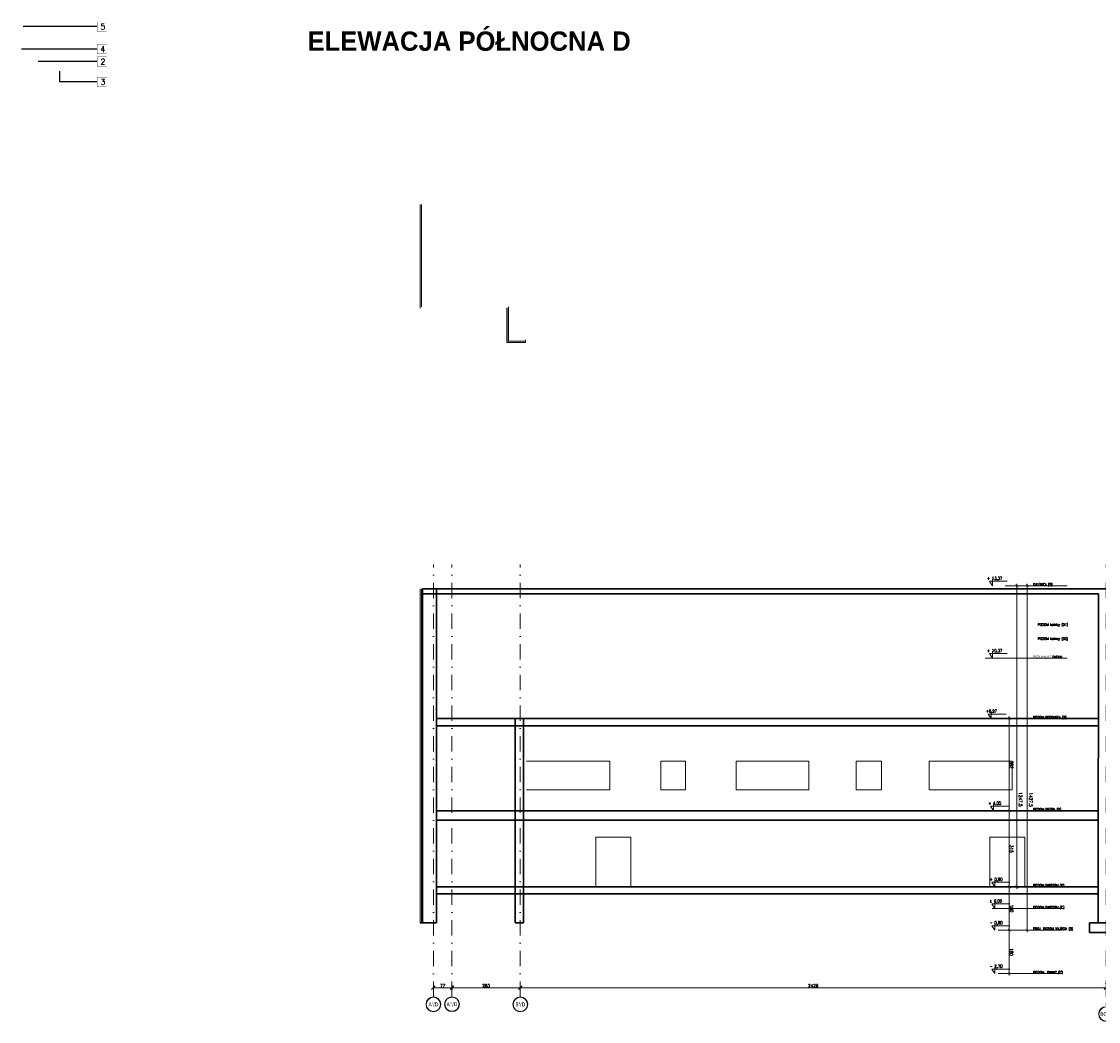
# Model space of a CAD drawing. Header units: millimetres. Extents: x 23192 to 177760, y -399809 to -79279.
# Tile 37 of 256: x 56320 to 60781, y -209475 to -205332. Entities that reach past the tile are written whole.
import ezdxf
from ezdxf.enums import TextEntityAlignment as Align

# ---------------------------------------------------------------- set-up
doc = ezdxf.new("R2010")
doc.units = ezdxf.units.MM
doc.linetypes.add('DASHDOT', pattern=[25.4, 12.7, -6.35, 0, -6.35])
doc.layers.get('0').update_dxf_attribs({"lineweight": 0})
for name, color, linetype, lineweight in [('!! 0_ Istn-sciany', 3, 'Continuous', 30), ('!! 0_ Istn-widok', 1, 'Continuous', 15), ('!! 0_ Opis', 8, 'Continuous', 13), ('!! 1_ tynk zewn  - nowy', 21, 'Continuous', 20), ('!! 2_ remont Ocieplenie', 4, 'ZIGZAG', 5), ('!! wymiary osi', 250, 'Continuous', 9), ('0-osie-liniA', 14, 'DASHDOT', 5), ('0-osie-tx', 66, 'Continuous', 9), ('0-rzedne-blok', 62, 'Continuous', 13)]:
    doc.layers.add(name, color=color, linetype=linetype, lineweight=lineweight)
doc.layers.add('!! 0_bloki rzędnych', color=7, linetype='Continuous', lineweight=0, plot=False)
doc.layers.add('ND', color=240, linetype='Continuous', lineweight=0, plot=False)
doc.layers.add('!! 1_ widok', color=4, linetype='Continuous')
doc.layers.add('!!_1  OPISY ELEWACJE', color=250, linetype='Continuous')
doc.styles.add('DEUTSCH', font='SIMPLEX8')
doc.styles.add('SIMPLEX', font='simplex.shx', dxfattribs={"width": 0.77})
doc.styles.add('STYLE10', font='arialbd.ttf')
doc.styles.add('TAHOMA', font='tahoma.ttf')
doc.styles.add('TXT', font='simplex.shx')
doc.linetypes.add('ZIGZAG', pattern='A,0.00254,-5.08,[131,ltypeshp.shx,S=5.08,R=0,X=-5.08,Y=0],-10.16,[131,ltypeshp.shx,S=5.08,R=180,X=5.08,Y=0],-5.08', length=20.32254)
doc.dimstyles.new('DIM50', dxfattribs={"dimscale": 5, "dimtxt": 2.5, "dimasz": 1.5, "dimexe": 0, "dimexo": 0, "dimgap": 0.5, "dimtad": 1, "dimdec": 4, "dimrnd": 0.5, "dimdsep": 46, "dimtxsty": 'TXT', "dimblk1": 'TICK1', "dimblk2": 'TICK1', "dimsah": 1, "dimcen": 0, "dimse1": 1, "dimse2": 1, "dimclrd": 1, "dimclre": 7, "dimclrt": 9, "dimadec": 0, "dimazin": 0, "dimtfac": 1, "dimtdec": 4, "dimtmove": 2, "dimatfit": 3, "dimldrblk": 'TICK1', "dimfxl": 1, "dimtolj": 1, "dimarcsym": 0})
doc.dimstyles.new('OL PB 100', dxfattribs={"dimscale": 4, "dimtxt": 3.5, "dimasz": 0.2, "dimexe": 10, "dimexo": 10, "dimgap": 0.5, "dimtad": 1, "dimdec": 1, "dimrnd": 0.5, "dimzin": 9, "dimdsep": 46, "dimtxsty": 'SIMPLEX', "dimblk": 'thick_MSz', "dimcen": 0.05, "dimdle": 8, "dimse1": 1, "dimse2": 1, "dimclrd": 256, "dimclre": 256, "dimclrt": 3, "dimadec": 1, "dimazin": 2, "dimtfac": 1, "dimtdec": 1, "dimtix": 1, "dimtofl": 0, "dimtmove": 2, "dimatfit": 3, "dimldrblk": 'thick_MSz', "dimfxl": 10, "dimfxlon": 1, "dimtolj": 1, "dimlwd": -1, "dimlwe": -1, "dimarcsym": 0})

# ---------------------------------------------------------------- blocks, each defined once
blk = doc.blocks.new('D_kota')
for p, q in [((-0.8, 15), (8.7, 15)), ((8.7, 0), (-0.8, 15)), ((8.7, 0), (8.7, 23))]:
    blk.add_line(p, q)
blk.add_lwpolyline([(-0.8, 15), (57.9, 15)])
at = {"style": 'DEUTSCH', "width": 0.8}
blk.add_attdef('POZ.ARCH', (7.3, 19.7), '', height=10, dxfattribs=at)
blk = doc.blocks.new('thick_MSz')
for p, q in [((-10, 0), (10, 0)), ((0, 15), (0, -15))]:
    blk.add_line(p, q)
at = {"const_width": 2, "elevation": 2}
blk.add_lwpolyline([(-7.1, -7.1), (7.1, 7.1)], dxfattribs=at)
blk = doc.blocks.new('*D3833')
at = {"layer": 'DEFPOINTS', "color": 0, "ltscale": 100, "transparency": 16777216}
for p in [(-7256.9, 8688.1), (-7256.9, 8610.3), (-6009.6, 8600.1)]:
    blk.add_point(p, dxfattribs=at)
at = {"layer": 'ND', "ltscale": 100, "transparency": 16777216}
blk.add_line((-6010.4, 8610.3), (-7256.1, 8610.3), dxfattribs=at)
at = {"layer": 'ND', "ltscale": 100, "transparency": 16777216, "xscale": 0.8, "yscale": 0.8, "zscale": 0.8}
for p, rotation in [((-7256.9, 8610.3), 180.0000000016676), ((-6009.6, 8610.3), 1.667526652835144e-09)]:
    blk.add_blockref('thick_MSz', p, dxfattribs=dict(at, rotation=rotation))
at = {"layer": 'ND', "color": 3, "ltscale": 100, "transparency": 16777216, "insert": (-6894.8, 8595.3), "char_height": 14, "attachment_point": 5, "rotation": 180, "style": 'SIMPLEX'}
blk.add_mtext('\\A1;1247.5', dxfattribs=at)
blk = doc.blocks.new('*D3834')
at = {"layer": 'DEFPOINTS', "color": 0, "ltscale": 100, "transparency": 16777216}
for p in [(-7436.9, 8703.8), (-7256.9, 8703.8), (-7256.9, 8642)]:
    blk.add_point(p, dxfattribs=at)
at = {"layer": 'ND', "ltscale": 100, "transparency": 16777216}
blk.add_line((-7436.1, 8642), (-7257.7, 8642), dxfattribs=at)
at = {"layer": 'ND', "ltscale": 100, "transparency": 16777216, "xscale": 0.8, "yscale": 0.8, "zscale": 0.8}
for p, rotation in [((-7436.9, 8642), 180.0000000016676), ((-7256.9, 8642), 1.667526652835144e-09)]:
    blk.add_blockref('thick_MSz', p, dxfattribs=dict(at, rotation=rotation))
at = {"layer": 'ND', "color": 3, "ltscale": 100, "transparency": 16777216, "insert": (-7346.9, 8633), "char_height": 14, "attachment_point": 5, "rotation": 180, "style": 'SIMPLEX'}
blk.add_mtext('\\A1;180', dxfattribs=at)
blk = doc.blocks.new('*D3835')
at = {"layer": 'DEFPOINTS', "color": 0, "ltscale": 100, "transparency": 16777216}
for p in [(-7256.9, 8703.8), (-6941.9, 8703.8), (-6941.9, 8642)]:
    blk.add_point(p, dxfattribs=at)
at = {"layer": 'ND', "ltscale": 100, "transparency": 16777216}
blk.add_line((-7256.1, 8642), (-6942.7, 8642), dxfattribs=at)
at = {"layer": 'ND', "ltscale": 100, "transparency": 16777216, "xscale": 0.8, "yscale": 0.8, "zscale": 0.8, "rotation": 180}
blk.add_blockref('thick_MSz', (-7256.9, 8642), dxfattribs=at)
at = {"layer": 'ND', "ltscale": 100, "transparency": 16777216, "xscale": 0.8, "yscale": 0.8, "zscale": 0.8}
blk.add_blockref('thick_MSz', (-6941.9, 8642), dxfattribs=at)
at = {"layer": 'ND', "color": 3, "ltscale": 100, "transparency": 16777216, "insert": (-7099.4, 8633), "char_height": 14, "attachment_point": 5, "rotation": 180, "style": 'SIMPLEX'}
blk.add_mtext('\\A1;315', dxfattribs=at)
blk = doc.blocks.new('*D3836')
at = {"layer": 'DEFPOINTS', "color": 0, "ltscale": 100, "transparency": 16777216}
for p in [(-6941.9, 8703.8), (-6559.9, 8703.8), (-6559.9, 8642)]:
    blk.add_point(p, dxfattribs=at)
at = {"layer": 'ND', "ltscale": 100, "transparency": 16777216}
blk.add_line((-6941.1, 8642), (-6560.7, 8642), dxfattribs=at)
at = {"layer": 'ND', "ltscale": 100, "transparency": 16777216, "xscale": 0.8, "yscale": 0.8, "zscale": 0.8, "rotation": 180}
blk.add_blockref('thick_MSz', (-6941.9, 8642), dxfattribs=at)
at = {"layer": 'ND', "ltscale": 100, "transparency": 16777216, "xscale": 0.8, "yscale": 0.8, "zscale": 0.8}
blk.add_blockref('thick_MSz', (-6559.9, 8642), dxfattribs=at)
at = {"layer": 'ND', "color": 3, "ltscale": 100, "transparency": 16777216, "insert": (-6750.9, 8633), "char_height": 14, "attachment_point": 5, "rotation": 180, "style": 'SIMPLEX'}
blk.add_mtext('\\A1;382', dxfattribs=at)
blk = doc.blocks.new('*D3837')
at = {"layer": 'DEFPOINTS', "color": 0, "ltscale": 100, "transparency": 16777216}
for p in [(-7616.9, 8679.3), (-7436.9, 8679.3), (-7436.9, 8642)]:
    blk.add_point(p, dxfattribs=at)
at = {"layer": 'ND', "ltscale": 100, "transparency": 16777216}
blk.add_line((-7616.1, 8642), (-7437.7, 8642), dxfattribs=at)
at = {"layer": 'ND', "ltscale": 100, "transparency": 16777216, "xscale": 0.8, "yscale": 0.8, "zscale": 0.8}
for p, rotation in [((-7616.9, 8642), 180.0000000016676), ((-7436.9, 8642), 1.667526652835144e-09)]:
    blk.add_blockref('thick_MSz', p, dxfattribs=dict(at, rotation=rotation))
at = {"layer": 'ND', "color": 3, "ltscale": 100, "transparency": 16777216, "insert": (-7526.9, 8633), "char_height": 14, "attachment_point": 5, "rotation": 180, "style": 'SIMPLEX'}
blk.add_mtext('\\A1;180', dxfattribs=at)
blk = doc.blocks.new('*D3838')
at = {"layer": 'DEFPOINTS', "color": 0, "ltscale": 100, "transparency": 16777216}
for p in [(-7436.9, 8688.1), (-7436.9, 8567.8), (-6009.6, 8557.6)]:
    blk.add_point(p, dxfattribs=at)
at = {"layer": 'ND', "ltscale": 100, "transparency": 16777216}
blk.add_line((-6010.4, 8567.8), (-7436.1, 8567.8), dxfattribs=at)
at = {"layer": 'ND', "ltscale": 100, "transparency": 16777216, "xscale": 0.8, "yscale": 0.8, "zscale": 0.8}
for p, rotation in [((-7436.9, 8567.8), 180.0000000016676), ((-6009.6, 8567.8), 1.667526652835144e-09)]:
    blk.add_blockref('thick_MSz', p, dxfattribs=dict(at, rotation=rotation))
at = {"layer": 'ND', "color": 3, "ltscale": 100, "transparency": 16777216, "insert": (-6895.9, 8552.8), "char_height": 14, "attachment_point": 5, "rotation": 180, "style": 'SIMPLEX'}
blk.add_mtext('\\A1;1427.5', dxfattribs=at)
blk = doc.blocks.new('*U81')
h = blk.add_hatch(color=256)
edge = h.paths.add_edge_path()
edge.add_arc((0, 0), 30.6, 0, 360)
edge = h.paths.add_edge_path(flags=17)
edge.add_arc((0, 0), 29.4, 0, 360)
for radius in [30.6, 29.4]:
    blk.add_circle((0, 0), radius)
at = {"style": 'TAHOMA', "flags": 8}
blk.add_attdef('ANSICHTSNUMMER', text='', height=16, dxfattribs=at).set_placement((0, 0), align=Align.MIDDLE_CENTER)
blk = doc.blocks.new('TICK1')
at = {"color": 2}
blk.add_line((-1, -1), (1, 1), dxfattribs=at)
at = {"color": 0}
for p, q in [((0, 0), (-1, 0)), ((0, -1.4), (0, 1.4))]:
    blk.add_line(p, q, dxfattribs=at)
blk = doc.blocks.new('*D3703')
at = {"layer": '!! wymiary osi', "color": 1, "lineweight": -2, "transparency": 16777216}
blk.add_line((58033.6, -216280.7), (58095.6, -216280.7), dxfattribs=at)
at = {"layer": 'DEFPOINTS', "color": 0, "transparency": 16777216}
for p in [(58103.1, -216280.7), (58026.1, -216318.8), (58103.1, -216318.3)]:
    blk.add_point(p, dxfattribs=at)
at = {"layer": '!! wymiary osi', "color": 1, "lineweight": -2, "transparency": 16777216, "xscale": 7.5, "yscale": 7.5, "zscale": 7.5, "rotation": 180}
blk.add_blockref('TICK1', (58026.1, -216280.7), dxfattribs=at)
at = {"layer": '!! wymiary osi', "color": 1, "lineweight": -2, "transparency": 16777216, "xscale": 7.5, "yscale": 7.5, "zscale": 7.5}
blk.add_blockref('TICK1', (58103.1, -216280.7), dxfattribs=at)
at = {"layer": '!! wymiary osi', "color": 9, "transparency": 16777216, "insert": (58064.6, -216271.9), "char_height": 12.5, "attachment_point": 5, "style": 'TXT'}
blk.add_mtext('\\A1;77', dxfattribs=at)
blk = doc.blocks.new('*D3704')
at = {"layer": '!! wymiary osi', "color": 1, "lineweight": -2, "transparency": 16777216}
blk.add_line((58110.6, -216280.7), (58378.6, -216280.7), dxfattribs=at)
at = {"layer": 'DEFPOINTS', "color": 0, "transparency": 16777216}
for p in [(58386.1, -216280.7), (58386.1, -216280.7), (58103.1, -216318.3)]:
    blk.add_point(p, dxfattribs=at)
at = {"layer": '!! wymiary osi', "color": 1, "lineweight": -2, "transparency": 16777216, "xscale": 7.5, "yscale": 7.5, "zscale": 7.5, "rotation": 180}
blk.add_blockref('TICK1', (58103.1, -216280.7), dxfattribs=at)
at = {"layer": '!! wymiary osi', "color": 1, "lineweight": -2, "transparency": 16777216, "xscale": 7.5, "yscale": 7.5, "zscale": 7.5}
blk.add_blockref('TICK1', (58386.1, -216280.7), dxfattribs=at)
at = {"layer": '!! wymiary osi', "color": 9, "transparency": 16777216, "insert": (58244.6, -216271.9), "char_height": 12.5, "attachment_point": 5, "style": 'TXT'}
blk.add_mtext('\\A1;283', dxfattribs=at)
blk = doc.blocks.new('*D3705')
at = {"layer": '!! wymiary osi', "color": 1, "lineweight": -2, "transparency": 16777216}
blk.add_line((58393.6, -216280.7), (60804.6, -216280.7), dxfattribs=at)
at = {"layer": 'DEFPOINTS', "color": 0, "transparency": 16777216}
for p in [(58386.1, -216280.7), (60812.1, -216280.7), (60812.1, -216280.7)]:
    blk.add_point(p, dxfattribs=at)
at = {"layer": '!! wymiary osi', "color": 1, "lineweight": -2, "transparency": 16777216, "xscale": 7.5, "yscale": 7.5, "zscale": 7.5, "rotation": 180}
blk.add_blockref('TICK1', (58386.1, -216280.7), dxfattribs=at)
at = {"layer": '!! wymiary osi', "color": 1, "lineweight": -2, "transparency": 16777216, "xscale": 7.5, "yscale": 7.5, "zscale": 7.5}
blk.add_blockref('TICK1', (60812.1, -216280.7), dxfattribs=at)
at = {"layer": '!! wymiary osi', "color": 9, "transparency": 16777216, "insert": (59599.1, -216271.9), "char_height": 12.5, "attachment_point": 5, "style": 'TXT'}
blk.add_mtext('\\A1;2426', dxfattribs=at)
blk = doc.blocks.new('*D3706')
at = {"layer": '!! wymiary osi', "color": 1, "lineweight": -2, "transparency": 16777216}
blk.add_line((60819.6, -216280.7), (60835.1, -216280.7), dxfattribs=at)
at = {"layer": 'DEFPOINTS', "color": 0, "transparency": 16777216}
for p in [(60812.1, -216280.7), (60842.6, -216280.7), (60842.6, -216280.7)]:
    blk.add_point(p, dxfattribs=at)
at = {"layer": '!! wymiary osi', "color": 1, "lineweight": -2, "transparency": 16777216, "xscale": 7.5, "yscale": 7.5, "zscale": 7.5, "rotation": 180}
blk.add_blockref('TICK1', (60812.1, -216280.7), dxfattribs=at)
at = {"layer": '!! wymiary osi', "color": 1, "lineweight": -2, "transparency": 16777216, "xscale": 7.5, "yscale": 7.5, "zscale": 7.5}
blk.add_blockref('TICK1', (60842.6, -216280.7), dxfattribs=at)
at = {"layer": '!! wymiary osi', "color": 9, "transparency": 16777216, "insert": (60827.3, -216258.2), "char_height": 12.5, "attachment_point": 5, "style": 'TXT'}
blk.add_mtext('\\A1;30.5', dxfattribs=at)
blk = doc.blocks.new('*D3707')
at = {"layer": '!! wymiary osi', "color": 1, "lineweight": -2, "transparency": 16777216}
blk.add_line((60850.1, -216280.7), (61404.6, -216280.7), dxfattribs=at)
at = {"layer": 'DEFPOINTS', "color": 0, "transparency": 16777216}
for p in [(60842.6, -216280.7), (61412.1, -216280.7), (61412.1, -216280.7)]:
    blk.add_point(p, dxfattribs=at)
at = {"layer": '!! wymiary osi', "color": 1, "lineweight": -2, "transparency": 16777216, "xscale": 7.5, "yscale": 7.5, "zscale": 7.5, "rotation": 180}
blk.add_blockref('TICK1', (60842.6, -216280.7), dxfattribs=at)
at = {"layer": '!! wymiary osi', "color": 1, "lineweight": -2, "transparency": 16777216, "xscale": 7.5, "yscale": 7.5, "zscale": 7.5}
blk.add_blockref('TICK1', (61412.1, -216280.7), dxfattribs=at)
at = {"layer": '!! wymiary osi', "color": 9, "transparency": 16777216, "insert": (61127.3, -216271.9), "char_height": 12.5, "attachment_point": 5, "style": 'TXT'}
blk.add_mtext('\\A1;569.5', dxfattribs=at)
blk = doc.blocks.new('*D3708')
at = {"layer": '!! wymiary osi', "color": 1, "lineweight": -2, "transparency": 16777216}
blk.add_line((61419.6, -216280.7), (61655.1, -216280.7), dxfattribs=at)
at = {"layer": 'DEFPOINTS', "color": 0, "transparency": 16777216}
for p in [(61412.1, -216280.7), (61662.6, -216280.7), (61662.6, -216280.7)]:
    blk.add_point(p, dxfattribs=at)
at = {"layer": '!! wymiary osi', "color": 1, "lineweight": -2, "transparency": 16777216, "xscale": 7.5, "yscale": 7.5, "zscale": 7.5, "rotation": 180}
blk.add_blockref('TICK1', (61412.1, -216280.7), dxfattribs=at)
at = {"layer": '!! wymiary osi', "color": 1, "lineweight": -2, "transparency": 16777216, "xscale": 7.5, "yscale": 7.5, "zscale": 7.5}
blk.add_blockref('TICK1', (61662.6, -216280.7), dxfattribs=at)
at = {"layer": '!! wymiary osi', "color": 9, "transparency": 16777216, "insert": (61537.3, -216271.9), "char_height": 12.5, "attachment_point": 5, "style": 'TXT'}
blk.add_mtext('\\A1;250.5', dxfattribs=at)
blk = doc.blocks.new('*D3709')
at = {"layer": '!! wymiary osi', "color": 1, "lineweight": -2, "transparency": 16777216}
blk.add_line((61670.1, -216280.7), (62003.6, -216280.7), dxfattribs=at)
at = {"layer": 'DEFPOINTS', "color": 0, "transparency": 16777216}
for p in [(61662.6, -216280.7), (62011.1, -216280.7), (62011.1, -216280.7)]:
    blk.add_point(p, dxfattribs=at)
at = {"layer": '!! wymiary osi', "color": 1, "lineweight": -2, "transparency": 16777216, "xscale": 7.5, "yscale": 7.5, "zscale": 7.5, "rotation": 180}
blk.add_blockref('TICK1', (61662.6, -216280.7), dxfattribs=at)
at = {"layer": '!! wymiary osi', "color": 1, "lineweight": -2, "transparency": 16777216, "xscale": 7.5, "yscale": 7.5, "zscale": 7.5}
blk.add_blockref('TICK1', (62011.1, -216280.7), dxfattribs=at)
at = {"layer": '!! wymiary osi', "color": 9, "transparency": 16777216, "insert": (61836.8, -216271.9), "char_height": 12.5, "attachment_point": 5, "style": 'TXT'}
blk.add_mtext('\\A1;348.5', dxfattribs=at)
blk = doc.blocks.new('*D3710')
at = {"layer": '!! wymiary osi', "color": 1, "lineweight": -2, "transparency": 16777216}
blk.add_line((62018.6, -216280.7), (62602.6, -216280.7), dxfattribs=at)
at = {"layer": 'DEFPOINTS', "color": 0, "transparency": 16777216}
for p in [(62011.1, -216280.7), (62610.1, -216280.7), (62610.1, -216280.7)]:
    blk.add_point(p, dxfattribs=at)
at = {"layer": '!! wymiary osi', "color": 1, "lineweight": -2, "transparency": 16777216, "xscale": 7.5, "yscale": 7.5, "zscale": 7.5, "rotation": 180}
blk.add_blockref('TICK1', (62011.1, -216280.7), dxfattribs=at)
at = {"layer": '!! wymiary osi', "color": 1, "lineweight": -2, "transparency": 16777216, "xscale": 7.5, "yscale": 7.5, "zscale": 7.5}
blk.add_blockref('TICK1', (62610.1, -216280.7), dxfattribs=at)
at = {"layer": '!! wymiary osi', "color": 9, "transparency": 16777216, "insert": (62310.6, -216271.9), "char_height": 12.5, "attachment_point": 5, "style": 'TXT'}
blk.add_mtext('\\A1;599', dxfattribs=at)
blk = doc.blocks.new('*D3711')
at = {"layer": '!! wymiary osi', "color": 1, "lineweight": -2, "transparency": 16777216}
blk.add_line((62617.6, -216280.7), (63385.1, -216280.7), dxfattribs=at)
at = {"layer": 'DEFPOINTS', "color": 0, "transparency": 16777216}
for p in [(62610.1, -216280.7), (63392.6, -216280.7), (63392.6, -216280.7)]:
    blk.add_point(p, dxfattribs=at)
at = {"layer": '!! wymiary osi', "color": 1, "lineweight": -2, "transparency": 16777216, "xscale": 7.5, "yscale": 7.5, "zscale": 7.5, "rotation": 180}
blk.add_blockref('TICK1', (62610.1, -216280.7), dxfattribs=at)
at = {"layer": '!! wymiary osi', "color": 1, "lineweight": -2, "transparency": 16777216, "xscale": 7.5, "yscale": 7.5, "zscale": 7.5}
blk.add_blockref('TICK1', (63392.6, -216280.7), dxfattribs=at)
at = {"layer": '!! wymiary osi', "color": 9, "transparency": 16777216, "insert": (63001.3, -216271.9), "char_height": 12.5, "attachment_point": 5, "style": 'TXT'}
blk.add_mtext('\\A1;782.5', dxfattribs=at)
blk = doc.blocks.new('BLOK POZIOMY SALA GIMNASTYCZNA')
for p, q in [((-7616.85, 8430.57), (-7616.85, 8688.11)), ((-7436.85, 8430.57), (-7436.85, 8688.11)), ((-7256.85, 8430.57), (-7256.85, 8688.11)), ((-6941.85, 8430.57), (-6941.85, 8688.11)), ((-6559.85, 8401.77), (-6559.85, 8659.32)), ((-6309.42, 8401.77), (-6309.42, 8659.32)), ((-6009.57, 8401.77), (-6009.57, 8659.32))]:
    blk.add_line(p, q)
for points in [[(-7346.85, 8712.69), (-7346.85, 8429.66)], [(-6309.42, 8401.77), (-6309.42, 8741.67)]]:
    blk.add_lwpolyline(points)
at = {"layer": '0-rzedne-blok'}
ref = blk.add_blockref('D_kota', (-7616.85, 8712.69), dxfattribs=dict(at, xscale=1.250000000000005, yscale=1.250000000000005, zscale=1.250000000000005, rotation=270))
ref.add_attrib('POZ.ARCH', '- 2,70  ', (-7592.27, 8723.52), dxfattribs={"layer": '0', "height": 12.5, "rotation": 270, "style": 'DEUTSCH', "width": 0.8})
ref = blk.add_blockref('D_kota', (-7436.85, 8712.69), dxfattribs=dict(at, xscale=1.250000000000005, yscale=1.250000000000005, zscale=1.250000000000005, rotation=270))
ref.add_attrib('POZ.ARCH', '- 0,90  ', (-7412.27, 8723.52), dxfattribs={"layer": '0', "height": 12.5, "rotation": 270, "style": 'DEUTSCH', "width": 0.8})
ref = blk.add_blockref('D_kota', (-7346.85, 8712.69), dxfattribs=dict(at, xscale=1.250000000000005, yscale=1.250000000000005, zscale=1.250000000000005, rotation=270))
ref.add_attrib('POZ.ARCH', '%%p 0,00  ', (-7322.27, 8723.52), dxfattribs={"layer": '0', "height": 12.5, "rotation": 270, "style": 'DEUTSCH', "width": 0.8})
ref = blk.add_blockref('D_kota', (-7256.85, 8712.69), dxfattribs=dict(at, xscale=1.250000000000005, yscale=1.250000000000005, zscale=1.250000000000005, rotation=270))
ref.add_attrib('POZ.ARCH', '+ 0,90  ', (-7232.27, 8723.52), dxfattribs={"layer": '0', "height": 12.5, "rotation": 270, "style": 'DEUTSCH', "width": 0.8})
ref = blk.add_blockref('D_kota', (-6941.38, 8718.1), dxfattribs=dict(at, xscale=1.250000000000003, yscale=1.250000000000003, zscale=1.250000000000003, rotation=269.9999999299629))
ref.add_attrib('POZ.ARCH', '+ 4,05', (-6916.8, 8728.93), dxfattribs={"layer": '0', "height": 12.5, "rotation": 270, "style": 'DEUTSCH', "width": 0.8})
ref = blk.add_blockref('D_kota', (-6559.85, 8727.86), dxfattribs=dict(at, xscale=1.250000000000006, yscale=1.250000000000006, zscale=1.250000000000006, rotation=270))
ref.add_attrib('POZ.ARCH', '+6,97', (-6535.27, 8738.69), dxfattribs={"layer": '0', "height": 12.5, "rotation": 270, "style": 'DEUTSCH', "width": 0.8})
ref = blk.add_blockref('D_kota', (-6309.42, 8723.05), dxfattribs=dict(at, xscale=1.250000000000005, yscale=1.250000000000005, zscale=1.250000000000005, rotation=270))
ref.add_attrib('POZ.ARCH', '+ 10,37', (-6284.84, 8733.88), dxfattribs={"layer": '0', "height": 12.5, "rotation": 270, "style": 'DEUTSCH', "width": 0.8})
ref = blk.add_blockref('D_kota', (-6009.57, 8723.05), dxfattribs=dict(at, xscale=1.250000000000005, yscale=1.250000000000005, zscale=1.250000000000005, rotation=270))
ref.add_attrib('POZ.ARCH', '+ 13,37', (-5984.99, 8733.88), dxfattribs={"layer": '0', "height": 12.5, "rotation": 270, "style": 'DEUTSCH', "width": 0.8})
at = {"style": 'SIMPLEX', "width": 0.77}
for s, p in [('POZIOM  PIWNIC (C)', (-7616.31, 8542.85)), ('PROJ. POZIOM WYJŚCIA (D)', (-7436.31, 8542.85)), ('POZIOM PARTERU (C)', (-7346.85, 8542.85)), ('POZIOM PARTERU (D)', (-7256.31, 8542.85)), ('POZIOM PIĘTRA (D)', (-6941.31, 8542.85)), ('POZIOM PODDASZA (D)', (-6559.85, 8542.85)), ('PRZŁAMANIE DACHU', (-6309.42, 8542.85)), ('POZIOM kalnicy (D2)', (-6234.21, 8523.33, -0.04)), ('POZIOM kalnicy (D1)', (-6175.6, 8523.33, -0.04)), ('KALENICA (D)', (-6009.57, 8542.85))]:
    blk.add_text(s, height=10, rotation=270, dxfattribs=at).set_placement(p)
at = {"layer": 'ND', "ltscale": 100}
for base, p1, p2, picture, middle in [((-7256.85, 8641.97), (-7436.85, 8703.84), (-7256.85, 8703.84), '*D3834', (-7346.85, 8632.97)), ((-7436.85, 8641.97), (-7616.85, 8679.26), (-7436.85, 8679.26), '*D3837', (-7526.85, 8632.97))]:
    dim = blk.add_linear_dim(base=base, p1=p1, p2=p2, angle=0, dimstyle='OL PB 100', dxfattribs=at)
    dim.commit()
    dim.dimension.update_dxf_attribs({"geometry": picture, "text_midpoint": middle})
for base, p1, p2, picture, middle in [((-6941.85, 8641.97), (-7256.85, 8703.84), (-6941.85, 8703.84), '*D3835', (-7099.35, 8632.97)), ((-6559.85, 8641.97), (-6941.85, 8703.84), (-6559.85, 8703.84), '*D3836', (-6750.85, 8632.97))]:
    dim = blk.add_linear_dim(base=base, p1=p1, p2=p2, dimstyle='OL PB 100', dxfattribs=at)
    dim.commit()
    dim.dimension.update_dxf_attribs({"geometry": picture, "text_midpoint": middle})
for base, p1, p2, picture, middle in [((-7436.85, 8567.75), (-6009.57, 8557.61), (-7436.85, 8688.11), '*D3838', (-6895.9, 8552.8)), ((-7256.85, 8610.27), (-6009.57, 8600.13), (-7256.85, 8688.11), '*D3833', (-6894.77, 8595.31))]:
    dim = blk.add_linear_dim(base=base, p1=p1, p2=p2, angle=0, dimstyle='OL PB 100', dxfattribs=at)
    dim.commit()
    dim.dimension.update_dxf_attribs({"geometry": picture, "text_midpoint": middle, "dimtype": 160})
blk = doc.blocks.new('BLOK OSIE D-E PD')
at = {"layer": '!! 1_ widok'}
blk.add_lwpolyline([(60824.56735, -214006.53045), (60824.56735, -214031.53045)], dxfattribs=at)
at = {"layer": '0-osie-liniA', "ltscale": 5}
for points in [[(58026.06735, -216318.84626), (58026.06735, -214526.31528)], [(58103.06735, -216318.84626), (58103.06735, -214526.31528)], [(58386.06735, -216318.84626), (58386.06735, -214526.31528)], [(60812.06735, -216318.84626), (60812.06735, -214526.31528)], [(60842.56735, -214526.31528), (60842.56735, -216318.84626)], [(61412.06735, -214526.31528), (61412.06735, -216318.84626)], [(61662.56735, -214526.31528), (61662.56735, -216318.84626)], [(62011.06735, -214526.31528), (62011.06735, -216318.84626)], [(62610.06735, -214526.31528), (62610.06735, -216318.84626)], [(63392.56735, -214526.31528), (63392.56735, -216318.84626)]]:
    blk.add_lwpolyline(points, dxfattribs=at)
at = {"layer": '0-osie-tx'}
ref = blk.add_blockref('*U81', (58026.06735, -216349.44626), dxfattribs=dict(at, rotation=180))
ref.add_attrib('ANSICHTSNUMMER', "A'/D", dxfattribs={"layer": '0', "height": 16, "style": 'TAHOMA', "flags": 8}).set_placement((58026.06735, -216349.44626), align=Align.MIDDLE_CENTER)
ref = blk.add_blockref('*U81', (58103.06735, -216348.94626), dxfattribs=dict(at, rotation=180))
ref.add_attrib('ANSICHTSNUMMER', 'A"/D', dxfattribs={"layer": '0', "height": 16, "style": 'TAHOMA', "flags": 8}).set_placement((58103.06735, -216348.94626), align=Align.MIDDLE_CENTER)
ref = blk.add_blockref('*U81', (58386.06735, -216349.44626), dxfattribs=dict(at, rotation=180))
ref.add_attrib('ANSICHTSNUMMER', "B'/D", dxfattribs={"layer": '0', "height": 16, "style": 'TAHOMA', "flags": 8}).set_placement((58386.06735, -216349.44626), align=Align.MIDDLE_CENTER)
ref = blk.add_blockref('*U81', (60842.56735, -216349.44626), dxfattribs=dict(at, rotation=180))
ref.add_attrib('ANSICHTSNUMMER', "E/D'", dxfattribs={"layer": '0', "height": 16, "style": 'TAHOMA', "flags": 8}).set_placement((60842.56735, -216349.44626), align=Align.MIDDLE_CENTER)
ref = blk.add_blockref('*U81', (61412.06735, -216349.44626), dxfattribs=dict(at, rotation=180))
ref.add_attrib('ANSICHTSNUMMER', 'C/E', dxfattribs={"layer": '0', "height": 16, "style": 'TAHOMA', "flags": 8}).set_placement((61412.06735, -216349.44626), align=Align.MIDDLE_CENTER)
ref = blk.add_blockref('*U81', (61662.56735, -216349.44626), dxfattribs=dict(at, rotation=180))
ref.add_attrib('ANSICHTSNUMMER', "E/E'", dxfattribs={"layer": '0', "height": 16, "style": 'TAHOMA', "flags": 8}).set_placement((61662.56735, -216349.44626), align=Align.MIDDLE_CENTER)
ref = blk.add_blockref('*U81', (62011.06735, -216349.44626), dxfattribs=dict(at, rotation=180))
ref.add_attrib('ANSICHTSNUMMER', 'BC/F', dxfattribs={"layer": '0', "height": 16, "style": 'TAHOMA', "flags": 8}).set_placement((62011.06735, -216349.44626), align=Align.MIDDLE_CENTER)
ref = blk.add_blockref('*U81', (62610.06735, -216349.44626), dxfattribs=dict(at, rotation=180))
ref.add_attrib('ANSICHTSNUMMER', "E/F'", dxfattribs={"layer": '0', "height": 16, "style": 'TAHOMA', "flags": 8}).set_placement((62610.06735, -216349.44626), align=Align.MIDDLE_CENTER)
ref = blk.add_blockref('*U81', (63392.56735, -216349.44626), dxfattribs=dict(at, rotation=180))
ref.add_attrib('ANSICHTSNUMMER', "E/G'", dxfattribs={"layer": '0', "height": 16, "style": 'TAHOMA', "flags": 8}).set_placement((63392.56735, -216349.44626), align=Align.MIDDLE_CENTER)
ref = blk.add_blockref('*U81', (60812.06735, -216389.74455), dxfattribs=dict(at, rotation=180))
ref.add_attrib('ANSICHTSNUMMER', 'BC/D', dxfattribs={"layer": '0', "height": 16, "style": 'TAHOMA', "flags": 8}).set_placement((60812.06735, -216389.74455), align=Align.MIDDLE_CENTER)
at = {"layer": '!! wymiary osi'}
for base, p1, p2, picture, middle in [((58103.06735, -216280.68013), (58026.06735, -216318.84626), (58103.06735, -216318.34626), '*D3703', (58064.56735, -216271.93013)), ((58386.06735, -216280.68013), (58103.06735, -216318.34626), (58386.06735, -216280.68013), '*D3704', (58244.56735, -216271.93013)), ((60812.06735, -216280.68013), (58386.06735, -216280.68013), (60812.06735, -216280.68013), '*D3705', (59599.06735, -216271.93013)), ((60842.56735, -216280.68013), (60812.06735, -216280.68013), (60842.56735, -216280.68013), '*D3706', (60827.31735, -216258.18013)), ((61412.06735, -216280.68013), (60842.56735, -216280.68013), (61412.06735, -216280.68013), '*D3707', (61127.31735, -216271.93013)), ((61662.56735, -216280.68013), (61412.06735, -216280.68013), (61662.56735, -216280.68013), '*D3708', (61537.31735, -216271.93013)), ((62011.06735, -216280.68013), (61662.56735, -216280.68013), (62011.06735, -216280.68013), '*D3709', (61836.81735, -216271.93013)), ((62610.06735, -216280.68013), (62011.06735, -216280.68013), (62610.06735, -216280.68013), '*D3710', (62310.56735, -216271.93013)), ((63392.56735, -216280.68013), (62610.06735, -216280.68013), (63392.56735, -216280.68013), '*D3711', (63001.31735, -216271.93013))]:
    dim = blk.add_linear_dim(base=base, p1=p1, p2=p2, dimstyle='DIM50', dxfattribs=at)
    dim.commit()
    dim.dimension.update_dxf_attribs({"geometry": picture, "text_midpoint": middle})

msp = doc.modelspace()

# ---------------------------------------------------------------- linework, layer by layer
at = {"layer": '!! 0_ Istn-sciany'}
for p, q in [((57981.56735, -207682.84422), (57981.56735, -209066.97711)), ((58038.56735, -207682.84422), (58038.56735, -209066.97711)), ((58364.56735, -208219.97711), (58364.56735, -209066.97711)), ((58398.56735, -208219.97711), (58398.56735, -209066.97711))]:
    msp.add_line(p, q, dxfattribs=at)
for points in [[(57981.56735, -207682.84422), (60886.12655, -207682.84422)], [(57981.56735, -207702.84422), (60780.55256, -207702.84422)], [(60780.55256, -207702.84422), (60779.54406, -209066.96325)], [(58038.56735, -208219.97711), (60780.56735, -208219.97711)], [(58038.56735, -208249.97711), (60780.56735, -208249.97711)], [(58038.56735, -208601.97711), (60780.56735, -208601.97711)], [(60079.56735, -208601.97711), (60423.56735, -208601.97711)], [(58038.56735, -208640.97711), (60780.56735, -208640.97711)], [(58038.56735, -208916.97711), (60780.56735, -208916.97711)], [(58038.56735, -208946.97711), (60780.56735, -208946.97711)], [(57970.56735, -209066.97711), (58038.56735, -209066.97711)], [(58364.56735, -209066.97711), (58398.56735, -209066.97711)], [(60779.51449, -209106.96325), (60828.51449, -209106.96325)]]:
    msp.add_lwpolyline(points, dxfattribs=at)
msp.add_lwpolyline([(60743.51449, -209066.96325), (60823.51449, -209066.96325), (60823.51449, -209106.96325), (60743.51449, -209106.96325)], close=True, dxfattribs=at)
at = {"layer": '!! 0_ Istn-widok'}
for points in [[(58757.38156, -208395.97711), (58411.56735, -208395.97711)], [(58757.38156, -208515.97711), (58757.38156, -208395.97711)], [(58967.38156, -208515.97711), (58967.38156, -208395.97711)], [(59070.38156, -208395.97711), (58967.38156, -208395.97711)], [(59070.38156, -208515.97711), (59070.38156, -208395.97711)], [(59280.38156, -208515.97711), (59280.38156, -208395.97711)], [(59580.56735, -208395.97711), (59280.38156, -208395.97711)], [(59580.56735, -208515.97711), (59580.56735, -208395.97711)], [(59776.56735, -208515.97711), (59776.56735, -208395.97711)], [(59881.56735, -208395.97711), (59776.56735, -208395.97711)], [(59881.56735, -208515.97711), (59881.56735, -208395.97711)], [(60079.56735, -208395.97711), (60423.56735, -208395.97711)], [(60079.56735, -208515.97711), (60079.56735, -208395.97711)], [(60423.56735, -208515.97711), (60423.56735, -208395.97711)], [(58757.38156, -208515.97711), (58411.56735, -208515.97711)], [(59070.38156, -208515.97711), (58967.38156, -208515.97711)], [(59580.56735, -208515.97711), (59280.38156, -208515.97711)], [(59881.56735, -208515.97711), (59776.56735, -208515.97711)], [(60079.56735, -208515.97711), (60423.56735, -208515.97711)], [(58698.56735, -208916.97711), (58698.56735, -208711.97711), (58843.56735, -208711.97711), (58843.56735, -208916.97711)], [(60331.06735, -208916.97711), (60331.06735, -208711.97711), (60476.06735, -208711.97711), (60476.06735, -208916.97711)]]:
    msp.add_lwpolyline(points, dxfattribs=at)
at = {"layer": '!! 1_ tynk zewn  - nowy'}
for p, q in [((57970.56735, -207682.84422), (57970.56735, -209066.97711)), ((57971.56735, -207682.84422), (57971.56735, -209066.97711))]:
    msp.add_line(p, q, dxfattribs=at)
for points in [[(57970.56735, -206519.54348), (57970.56735, -206089.54348)], [(57971.56735, -206518.54348), (57971.56735, -206089.54348)], [(58407.56735, -206651.54348), (58407.56735, -206662.54348), (58330.56735, -206662.54348), (58330.56735, -206519.54348)], [(58406.56735, -206661.54348), (58331.56735, -206661.54348), (58331.56735, -206518.54348)]]:
    msp.add_lwpolyline(points, dxfattribs=at)
at = {"layer": '!! 2_ remont Ocieplenie', "linetype": 'ZIGZAG', "ltscale": 0.75}
msp.add_line((57976.56735, -207682.84422), (57976.56735, -209066.97711), dxfattribs=at)
for points in [[(57976.56735, -206513.54348), (57976.56735, -206089.54348)], [(58406.56735, -206656.54348), (58336.56735, -206656.54348), (58336.56735, -206513.54348)]]:
    msp.add_lwpolyline(points, dxfattribs=at)
at = {"layer": '!!_1  OPISY ELEWACJE'}
for points in [[(56633.15142, -205352.9078), (56326.33718, -205352.9078)], [(56633.15142, -205445.90721), (56320.21568, -205445.90721)], [(56633.15142, -205498.21017), (56389.54019, -205498.21017)], [(56633.15142, -205582.31335), (56478.69926, -205582.31335), (56478.69926, -205537.07884)]]:
    msp.add_lwpolyline(points, dxfattribs=at)
at = {"layer": '!!_1  OPISY ELEWACJE', "const_width": 1.2}
for points in [[(56633.15142, -205373.18019), (56633.15142, -205332.6354), (56672.86576, -205332.6354), (56672.86576, -205373.18019)], [(56633.15142, -205373.18019), (56633.15142, -205332.6354), (56672.86576, -205332.6354), (56672.86576, -205373.18019)], [(56633.15142, -205466.1796), (56633.15142, -205425.63481), (56672.86576, -205425.63481), (56672.86576, -205466.1796)], [(56633.15142, -205466.1796), (56633.15142, -205425.63481), (56672.86576, -205425.63481), (56672.86576, -205466.1796)], [(56633.15142, -205518.48256), (56633.15142, -205477.93777), (56672.86576, -205477.93777), (56672.86576, -205518.48256)], [(56633.15142, -205518.48256), (56633.15142, -205477.93777), (56672.86576, -205477.93777), (56672.86576, -205518.48256)], [(56633.15142, -205602.58574), (56633.15142, -205562.04095), (56672.86576, -205562.04095), (56672.86576, -205602.58574)], [(56633.15142, -205602.58574), (56633.15142, -205562.04095), (56672.86576, -205562.04095), (56672.86576, -205602.58574)]]:
    msp.add_lwpolyline(points, close=True, dxfattribs=at)

# ---------------------------------------------------------------- block references
at = {"layer": '!! 0_bloki rzędnych', "rotation": 89.99999999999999}
msp.add_blockref('BLOK POZIOMY SALA GIMNASTYCZNA', (69053.19487, -201660.12289), dxfattribs=at)
msp.add_blockref('BLOK OSIE D-E PD', (0, 6945.20117))

# ---------------------------------------------------------------- texts
at = {"layer": '!! 0_ Opis', "style": 'STYLE10', "width": 0.95}
msp.add_text('ELEWACJA PÓŁNOCNA D', height=80, dxfattribs=at).set_placement((57504.4146, -205453.26132))
at = {"layer": '!!_1  OPISY ELEWACJE', "char_height": 24, "attachment_point": 1, "style": 'TXT'}
for s, insert in [('5', (56646.85334, -205341.30403)), ('4', (56646.85334, -205434.30344)), ('2', (56646.85334, -205486.6064)), ('3', (56646.85334, -205570.70958))]:
    msp.add_mtext_dynamic_manual_height_columns(s, width=40.5447886, gutter_width=90, heights=[0], dxfattribs=dict(at, insert=insert))

doc.saveas('drawing.dxf')
